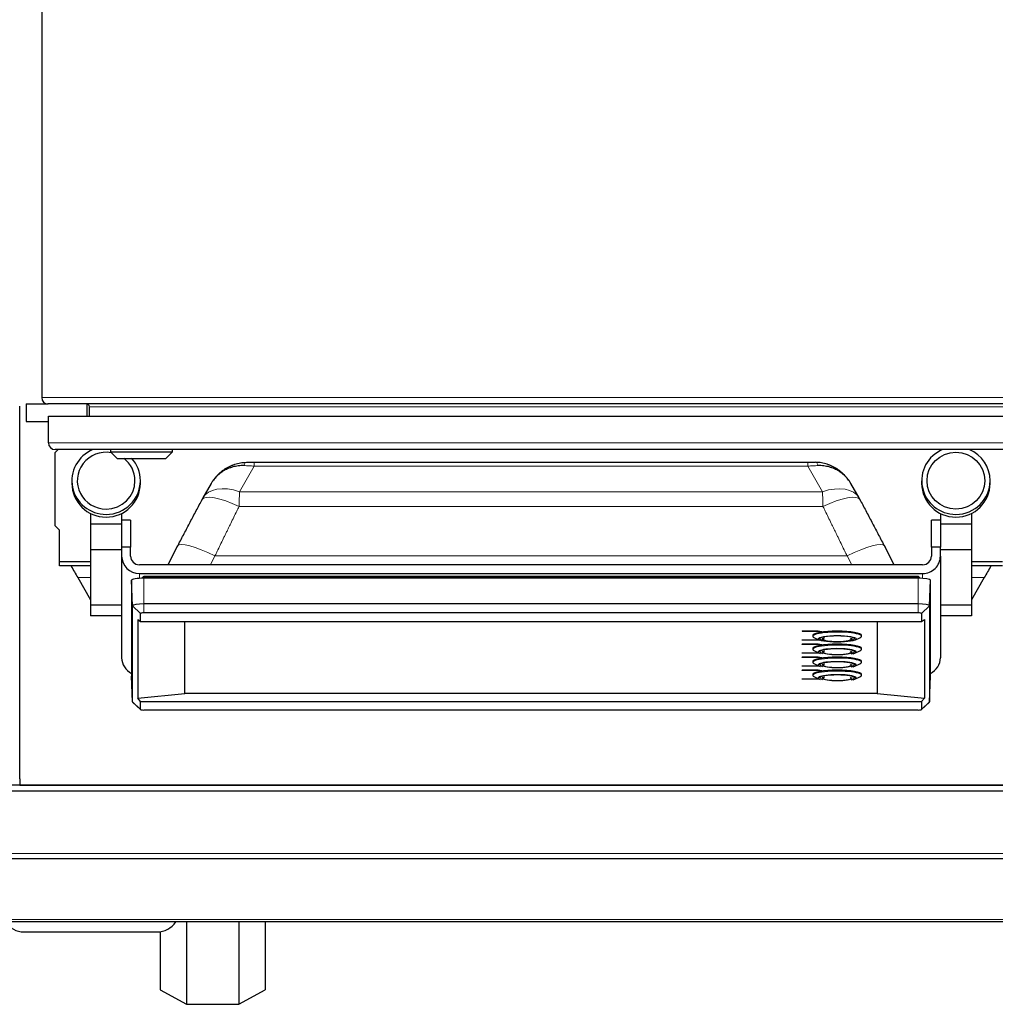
# Model space of a CAD drawing. Header units: inches. Extents: x 0 to 20790, y -12 to 14700.
# Tile 46 of 256: x 5536 to 5975, y 4333 to 4776. Entities that reach past the tile are written whole.
import ezdxf

# ---------------------------------------------------------------- set-up
doc = ezdxf.new("R2010")
doc.units = ezdxf.units.IN
doc.layers.add('1', color=7, linetype='Continuous', true_color=0xffffff)

msp = doc.modelspace()

# ---------------------------------------------------------------- linework, layer by layer
at = {"layer": '1', "color": 2, "linetype": 'Continuous', "lineweight": 25}
for p, q in [((5545.558, 4980.355), (5545.558, 4605.955)), ((5535.599, 4434.126), (5535.599, 4602.126)), ((5538.558, 4603.155), (5548.359, 4603.155)), ((5538.558, 4603.155), (5538.558, 4595.155)), ((6042.758, 4603.155), (5548.358, 4603.155)), ((5566.058, 4597.531), (5566.058, 4603.121)), ((5567.058, 4597.53), (5567.058, 4601.855)), ((5548.558, 4585.53), (5548.558, 4597.53)), ((5548.558, 4597.53), (6043.558, 4597.53)), ((5538.558, 4595.155), (5548.559, 4595.155)), ((6040.558, 4582.53), (5551.558, 4582.53)), ((5551.558, 4581.155), (5552.933, 4582.53)), ((5551.558, 4548.155), (5551.558, 4581.155)), ((5576.458, 4582.53), (5576.458, 4581.53)), ((5576.458, 4581.53), (5579.458, 4578.53)), ((5576.458, 4581.53), (5604.458, 4581.53)), ((5601.458, 4578.53), (5604.458, 4581.53)), ((5604.458, 4581.53), (5604.458, 4582.53)), ((5579.458, 4578.53), (5601.458, 4578.53)), ((5641.309, 4576.844), (5890.808, 4576.844)), ((5559.132, 4568.52), (5559.132, 4567.294)), ((5589.985, 4567.294), (5589.985, 4568.52)), ((5621.898, 4567.234), (5618.203, 4560.82)), ((5913.913, 4560.82), (5910.219, 4567.234)), ((5942.132, 4568.52), (5942.132, 4567.294)), ((5972.985, 4567.294), (5972.985, 4568.52)), ((5634.667, 4563.55), (5634.667, 4563.55)), ((5567.558, 4553.755), (5567.558, 4548.884)), ((5581.558, 4553.755), (5581.558, 4548.884)), ((5950.558, 4553.755), (5950.558, 4548.884)), ((5964.558, 4553.755), (5964.558, 4548.884)), ((5567.558, 4548.884), (5567.558, 4537.3)), ((5581.558, 4548.884), (5567.558, 4548.884)), ((5585.558, 4550.759), (5581.558, 4550.759)), ((5581.558, 4548.884), (5581.558, 4547.664)), ((5585.558, 4550.759), (5585.558, 4538.511)), ((5946.558, 4538.511), (5946.558, 4550.759)), ((5950.558, 4550.759), (5946.558, 4550.759)), ((5950.558, 4548.884), (5950.558, 4547.664)), ((5964.558, 4548.884), (5950.558, 4548.884)), ((5964.558, 4548.884), (5964.558, 4537.3)), ((5553.558, 4546.155), (5551.558, 4548.155)), ((5553.558, 4532.155), (5553.558, 4546.155)), ((5581.558, 4547.664), (5581.558, 4538.511)), ((5950.558, 4547.664), (5950.558, 4538.511)), ((5567.558, 4537.3), (5567.558, 4512.468)), ((5581.558, 4537.3), (5567.558, 4537.3)), ((5585.558, 4538.511), (5581.558, 4538.511)), ((5581.558, 4538.511), (5581.558, 4534.571)), ((5585.558, 4534.571), (5585.558, 4538.511)), ((5606.747, 4539.1), (5602.324, 4530.632)), ((5929.792, 4530.632), (5925.37, 4539.1)), ((5950.558, 4538.511), (5946.558, 4538.511)), ((5946.558, 4538.511), (5946.558, 4534.571)), ((5950.558, 4534.571), (5950.558, 4538.511)), ((5964.558, 4537.3), (5950.558, 4537.3)), ((5964.558, 4537.3), (5964.558, 4512.468)), ((5553.558, 4530.155), (5553.558, 4532.155)), ((5553.558, 4532.155), (5567.558, 4532.155)), ((5581.558, 4534.571), (5581.558, 4488.728)), ((5950.558, 4534.571), (5950.558, 4488.728)), ((5964.558, 4532.155), (5978.558, 4532.155)), ((5567.558, 4530.155), (5553.558, 4530.155)), ((5942.558, 4530.632), (5589.558, 4530.632)), ((5589.558, 4526.693), (5942.558, 4526.693)), ((5978.558, 4530.155), (5964.558, 4530.155)), ((5561.796, 4524.85), (5567.558, 4514.869)), ((5586.016, 4523.618), (5586.016, 4480.38)), ((5586.425, 4512.094), (5586.016, 4523.618)), ((5940.558, 4524.58), (5591.558, 4524.58)), ((5591.908, 4525.356), (5591.908, 4525.349)), ((5591.908, 4525.356), (5766.06, 4525.356)), ((5591.909, 4525.191), (5591.91, 4524.58)), ((5766.06, 4525.349), (5766.06, 4525.356)), ((5940.206, 4525.356), (5940.206, 4525.349)), ((5940.206, 4525.356), (5940.36, 4525.356)), ((5945.692, 4512.094), (5946.1, 4523.618)), ((5946.1, 4480.38), (5946.1, 4523.618)), ((5970.321, 4524.85), (5964.558, 4514.869)), ((5567.558, 4512.468), (5567.558, 4507.579)), ((5581.558, 4512.468), (5567.558, 4512.468)), ((5586.425, 4468.855), (5586.425, 4512.094)), ((5590.047, 4505.015), (5590.047, 4508.649)), ((5940.558, 4512.985), (5591.558, 4512.985)), ((5940.558, 4508.911), (5591.558, 4508.911)), ((5942.069, 4508.649), (5942.069, 4505.015)), ((5945.692, 4512.094), (5945.692, 4468.855)), ((5964.558, 4512.468), (5950.558, 4512.468)), ((5964.558, 4512.468), (5964.558, 4507.579)), ((5581.558, 4507.579), (5567.558, 4507.579)), ((5588.777, 4505.969), (5588.777, 4470.506)), ((5588.777, 4505.969), (5590.047, 4505.015)), ((5590.047, 4505.015), (5942.069, 4505.015)), ((5610.058, 4472.619), (5610.058, 4505.015)), ((5922.058, 4505.015), (5922.058, 4472.619)), ((5942.069, 4505.015), (5943.34, 4505.969)), ((5943.34, 4505.969), (5943.34, 4470.506)), ((5964.558, 4507.579), (5950.558, 4507.579)), ((5888.22, 4500.845), (5888.22, 4500.746)), ((5888.22, 4500.845), (5895.558, 4500.845)), ((5888.22, 4500.625), (5888.22, 4500.746)), ((5888.22, 4500.746), (5895.558, 4500.746)), ((5895.268, 4500.625), (5888.22, 4500.625)), ((5896.626, 4500.389), (5895.268, 4500.625)), ((5895.558, 4500.845), (5895.558, 4500.746)), ((5895.558, 4500.845), (5897.206, 4500.559)), ((5895.558, 4500.746), (5897.206, 4500.46)), ((5897.206, 4500.46), (5896.626, 4500.389)), ((5897.206, 4500.559), (5897.206, 4500.46)), ((5888.22, 4496.846), (5888.22, 4496.748)), ((5888.22, 4496.846), (5895.268, 4496.846)), ((5888.22, 4496.748), (5895.268, 4496.748)), ((5888.22, 4496.626), (5888.22, 4496.748)), ((5895.558, 4496.626), (5888.22, 4496.626)), ((5893.058, 4498.785), (5893.058, 4498.391)), ((5893.827, 4497.689), (5896.153, 4496.667)), ((5895.268, 4496.846), (5895.61, 4496.905)), ((5895.268, 4496.846), (5895.268, 4496.748)), ((5895.268, 4496.748), (5895.77, 4496.835)), ((5896.051, 4496.712), (5895.558, 4496.626)), ((5896.258, 4497.362), (5896.258, 4497.258)), ((5897.308, 4497.258), (5897.399, 4497.067)), ((5897.458, 4497.493), (5897.458, 4497.455)), ((5910.658, 4497.455), (5910.658, 4497.493)), ((5910.777, 4497.146), (5910.808, 4497.258)), ((5911.858, 4497.258), (5911.858, 4497.362)), ((5911.964, 4496.667), (5914.289, 4497.689)), ((5915.058, 4498.391), (5915.058, 4498.785)), ((5888.22, 4494.977), (5888.22, 4494.879)), ((5888.22, 4494.977), (5895.558, 4494.977)), ((5888.22, 4494.757), (5888.22, 4494.879)), ((5888.22, 4494.879), (5895.558, 4494.879)), ((5895.268, 4494.757), (5888.22, 4494.757)), ((5888.22, 4490.978), (5888.22, 4490.88)), ((5888.22, 4490.978), (5895.268, 4490.978)), ((5893.058, 4492.917), (5893.058, 4492.523)), ((5893.827, 4491.821), (5896.153, 4490.799)), ((5896.626, 4494.521), (5895.268, 4494.757)), ((5895.268, 4490.978), (5895.61, 4491.038)), ((5895.268, 4490.978), (5895.268, 4490.88)), ((5895.268, 4490.88), (5895.77, 4490.967)), ((5895.558, 4494.977), (5895.558, 4494.879)), ((5895.558, 4494.977), (5897.206, 4494.691)), ((5895.558, 4494.879), (5897.206, 4494.592)), ((5896.258, 4491.495), (5896.258, 4491.391)), ((5897.206, 4494.592), (5896.626, 4494.521)), ((5897.206, 4494.691), (5897.206, 4494.592)), ((5897.308, 4491.391), (5897.399, 4491.199)), ((5897.458, 4491.626), (5897.458, 4491.588)), ((5910.658, 4491.588), (5910.658, 4491.626)), ((5911.858, 4491.391), (5911.858, 4491.495)), ((5911.964, 4490.799), (5914.289, 4491.821)), ((5915.058, 4492.523), (5915.058, 4492.917)), ((5888.22, 4490.88), (5895.268, 4490.88)), ((5888.22, 4490.758), (5888.22, 4490.88)), ((5895.558, 4490.758), (5888.22, 4490.758)), ((5888.22, 4489.11), (5888.22, 4489.011)), ((5888.22, 4489.11), (5895.558, 4489.11)), ((5888.22, 4488.889), (5888.22, 4489.011)), ((5888.22, 4489.011), (5895.558, 4489.011)), ((5895.268, 4488.889), (5888.22, 4488.889)), ((5893.058, 4487.049), (5893.058, 4486.655)), ((5896.626, 4488.654), (5895.268, 4488.889)), ((5896.051, 4490.844), (5895.558, 4490.758)), ((5895.558, 4489.11), (5895.558, 4489.011)), ((5895.558, 4489.11), (5897.206, 4488.823)), ((5895.558, 4489.011), (5897.206, 4488.725)), ((5897.206, 4488.725), (5896.626, 4488.654)), ((5897.206, 4488.823), (5897.206, 4488.725)), ((5915.058, 4486.655), (5915.058, 4487.049)), ((5888.22, 4485.111), (5888.22, 4485.012)), ((5888.22, 4485.111), (5895.268, 4485.111)), ((5888.22, 4485.012), (5895.268, 4485.012)), ((5888.22, 4484.891), (5888.22, 4485.012)), ((5895.558, 4484.891), (5888.22, 4484.891)), ((5888.22, 4483.242), (5888.22, 4483.143)), ((5888.22, 4483.242), (5895.558, 4483.242)), ((5888.22, 4483.022), (5888.22, 4483.143)), ((5888.22, 4483.143), (5895.558, 4483.143)), ((5895.268, 4483.022), (5888.22, 4483.022)), ((5893.827, 4485.954), (5896.153, 4484.932)), ((5895.268, 4485.111), (5895.61, 4485.17)), ((5895.268, 4485.111), (5895.268, 4485.012)), ((5895.268, 4485.012), (5895.77, 4485.1)), ((5896.626, 4482.786), (5895.268, 4483.022)), ((5896.051, 4484.976), (5895.558, 4484.891)), ((5895.558, 4483.242), (5895.558, 4483.143)), ((5895.558, 4483.242), (5897.206, 4482.956)), ((5895.558, 4483.143), (5897.206, 4482.857)), ((5896.258, 4485.627), (5896.258, 4485.523)), ((5897.206, 4482.857), (5896.626, 4482.786)), ((5897.206, 4482.956), (5897.206, 4482.857)), ((5897.308, 4485.523), (5897.399, 4485.332)), ((5897.458, 4485.758), (5897.458, 4485.72)), ((5910.658, 4485.72), (5910.658, 4485.758)), ((5911.858, 4485.523), (5911.858, 4485.627)), ((5911.964, 4484.932), (5914.289, 4485.954)), ((5586.425, 4468.855), (5586.016, 4480.38)), ((5888.22, 4479.243), (5888.22, 4479.145)), ((5888.22, 4479.243), (5895.268, 4479.243)), ((5888.22, 4479.145), (5895.268, 4479.145)), ((5888.22, 4479.023), (5888.22, 4479.145)), ((5895.558, 4479.023), (5888.22, 4479.023)), ((5893.058, 4481.182), (5893.058, 4480.788)), ((5893.827, 4480.086), (5896.153, 4479.064)), ((5895.268, 4479.243), (5895.61, 4479.303)), ((5895.268, 4479.243), (5895.268, 4479.145)), ((5895.268, 4479.145), (5895.77, 4479.232)), ((5896.051, 4479.109), (5895.558, 4479.023)), ((5896.258, 4479.76), (5896.258, 4479.655)), ((5897.308, 4479.655), (5897.399, 4479.464)), ((5897.458, 4479.89), (5897.458, 4479.852)), ((5910.658, 4479.852), (5910.658, 4479.89)), ((5911.858, 4479.655), (5911.858, 4479.76)), ((5911.964, 4479.064), (5914.289, 4480.086)), ((5915.058, 4480.788), (5915.058, 4481.182)), ((5945.692, 4468.855), (5946.1, 4480.38)), ((5586.425, 4468.855), (5586.511, 4468.692)), ((5588.777, 4470.506), (5610.058, 4472.619)), ((5590.047, 4469.044), (5588.777, 4470.506)), ((5590.047, 4469.044), (5942.069, 4469.044)), ((5590.047, 4465.41), (5590.047, 4469.044)), ((5922.058, 4472.619), (5610.058, 4472.619)), ((5922.058, 4472.619), (5943.34, 4470.506)), ((5943.34, 4470.506), (5942.069, 4469.044)), ((5942.069, 4469.044), (5942.069, 4465.41)), ((5945.605, 4468.692), (5945.692, 4468.855)), ((5586.511, 4468.692), (5590.073, 4465.363)), ((5940.558, 4465.148), (5591.558, 4465.148)), ((5942.044, 4465.363), (5945.605, 4468.692)), ((5535.599, 4434.126), (5535.599, 4431.355)), ((5535.599, 4431.34), (5523.599, 4431.34)), ((5535.599, 4431.355), (6012.599, 4431.355)), ((5535.599, 4431.34), (5535.599, 4431.355)), ((6012.558, 4431.34), (5535.599, 4431.34)), ((6012.558, 4428.512), (5522.558, 4428.512)), ((6012.558, 4398.155), (5522.558, 4398.155)), ((6013.558, 4369.655), (5518.063, 4369.655)), ((5610.723, 4369.655), (5610.723, 4332.523)), ((5634.394, 4369.655), (5634.394, 4332.523)), ((5646.23, 4369.655), (5646.23, 4339.116)), ((5537.558, 4365.156), (5597.558, 4365.156)), ((5598.887, 4365.244), (5598.887, 4339.116)), ((5598.887, 4339.116), (5610.723, 4332.523)), ((5634.394, 4332.523), (5646.23, 4339.116)), ((5610.723, 4332.523), (5634.394, 4332.523))]:
    msp.add_line(p, q, dxfattribs=at)
at = {"layer": '1', "color": 110, "linetype": 'Continuous', "lineweight": 13}
for p, q in [((5545.558, 4605.955), (6045.558, 4605.955)), ((6024.058, 4601.855), (5567.058, 4601.855)), ((5548.558, 4585.53), (6043.558, 4585.53)), ((5641.309, 4575.08), (5634.667, 4563.55)), ((5641.309, 4575.08), (5890.808, 4575.08)), ((5897.45, 4563.55), (5890.808, 4575.08)), ((5634.667, 4563.55), (5897.45, 4563.55)), ((5634.484, 4556.898), (5897.633, 4556.898)), ((5623.588, 4534.579), (5621.527, 4530.632)), ((5623.588, 4534.579), (5908.528, 4534.579)), ((5910.589, 4530.632), (5908.528, 4534.579)), ((5589.558, 4526.693), (5589.558, 4524.515)), ((5942.558, 4526.693), (5942.558, 4524.515)), ((5561.796, 4524.85), (5567.558, 4524.85)), ((5591.558, 4512.985), (5591.558, 4524.58)), ((5591.909, 4525.191), (5766.06, 4525.191)), ((5766.06, 4525.191), (5766.06, 4525.342)), ((5766.06, 4524.58), (5766.06, 4525.191)), ((5940.206, 4525.191), (5940.204, 4524.58)), ((5940.558, 4512.985), (5940.558, 4524.58)), ((5970.321, 4524.85), (5964.558, 4524.85)), ((5590.047, 4508.649), (5586.425, 4512.094)), ((5591.558, 4508.911), (5591.558, 4512.985)), ((5940.558, 4508.911), (5940.558, 4512.985)), ((5942.069, 4508.649), (5945.692, 4512.094)), ((5590.047, 4465.41), (5586.425, 4468.855)), ((5942.069, 4465.41), (5945.692, 4468.855)), ((6012.558, 4400.498), (5522.558, 4400.498)), ((6013.558, 4370.74), (5518.063, 4370.74))]:
    msp.add_line(p, q, dxfattribs=at)
at = {"layer": '1', "color": 2, "linetype": 'Continuous', "lineweight": 25}
for centre, radius, start, end in [((5548.358, 4605.955), 2.8, 180, 270), ((5565.758, 4601.855), 1.3, 0, 90), ((5551.558, 4585.53), 3, 180, 270), ((5537.558, 4375.156), 10, 213.37453, 270), ((5597.558, 4375.156), 10, 270, 326.62547)]:
    msp.add_arc(centre, radius, start, end, dxfattribs=at)
for centre, major_axis, ratio, start_param, end_param in [((5574.558, 4568.52), (15.427, 0), 0.9848078, 1.9678151, 4.712389), ((5574.558, 4568.52), (13, 0), 0.9848078, 1.3921182, 4.712389), ((5957.558, 4568.52), (15.427, 0), 0.9848078, 1.9678151, 4.712389), ((5957.558, 4568.52), (15.427, 0), 0.9848078, 0, 1.1737776), ((5574.558, 4568.52), (13, 0), 0.9848078, 0, 0.912829), ((5574.558, 4568.52), (15.427, 0), 0.9848078, 0, 0.7296349), ((5574.558, 4567.294), (15.427, 0), 0.9848078, 3.1415927, 4.712389), ((5574.558, 4568.52), (13, 0), 0.9848078, 4.712389, 6.2831853), ((5574.558, 4568.52), (15.427, 0), 0.9848078, 4.712389, 6.2831853), ((5574.558, 4567.294), (15.427, 0), 0.9848078, 4.712389, 6.2831853), ((5957.558, 4567.294), (15.427, 0), 0.9848078, 3.1415927, 4.712389), ((5957.558, 4568.52), (15.427, 0), 0.9848078, 4.712389, 6.2831853), ((5957.558, 4567.294), (15.427, 0), 0.9848078, 4.712389, 6.2831853), ((5634.484, 4551.004), (-16.783, 8.906), 0.2769868, 6.2831677, 6.3653224), ((5897.633, 4551.004), (16.783, 8.906), 0.2769857, 6.2010483, 6.2833442), ((5589.558, 4534.571), (-8, 0), 0.9848078, 0, 1.5707963), ((5589.558, 4534.571), (4, 0), 0.9848078, 3.1415927, 4.712389), ((5942.558, 4534.571), (4, 0), 0.9848078, 4.712389, 6.2831853), ((5942.558, 4534.571), (-8, 0), 0.9848078, 1.5707963, 3.1415927), ((5591.558, 4523.618), (5.542, 0), 0.1736482, 1.5707963, 3.1415927), ((5591.908, 4524.402), (0, 0.95), 0.0015867, 5.6941774, 6.3371701), ((5940.207, 4524.401), (0, 0.95), 0.0014385, 6.2292006, 6.8721934), ((5940.558, 4523.618), (5.542, 0), 0.1736482, 0, 1.5707963), ((5591.558, 4512.094), (-5.133, 0), 0.1736482, 4.712389, 6.2831853), ((5591.558, 4508.649), (-1.511, 0), 0.1736482, 4.712389, 6.2831853), ((5940.558, 4512.094), (-5.133, 0), 0.1736482, 3.1415927, 4.712389), ((5940.558, 4508.649), (-1.511, 0), 0.1736482, 3.1415927, 4.712389), ((5904.058, 4498.785), (-11, 0), 0.1736482, 4.712389, 6.2831853), ((5904.058, 4498.391), (-11, 0), 0.1736482, 2.7654851, 6.2831853), ((5904.058, 4498.785), (-11, 0), 0.1736482, 3.1415927, 4.712389), ((5904.058, 4498.391), (-11, 0), 0.1736482, 0, 0.3761075), ((5904.058, 4497.209), (-7.85, 0), 0.1736482, 3.1415927, 6.2831853), ((5904.058, 4497.209), (-7.75, 0), 0.1736482, 0.1302779, 0.55724), ((5904.058, 4497.209), (-6.8, 0), 0.1736482, 0.1611048, 1.5707963), ((5904.058, 4497.16), (-6.3, 0), 0.1736482, 5.8506273, 6.2831853), ((5904.058, 4497.16), (-6.3, 0), 0.1736482, 0, 1.5707963), ((5904.058, 4497.16), (-6.3, 0), 0.1736482, 1.5707963, 3.4466217), ((5904.058, 4497.209), (-6.8, 0), 0.1736482, 1.5707963, 3.0459704), ((5904.058, 4497.209), (-7.75, 0), 0.1736482, 2.5169066, 3.0459704), ((5904.058, 4492.917), (-11, 0), 0.1736482, 4.712389, 6.2831853), ((5904.058, 4492.523), (-11, 0), 0.1736482, 2.7654851, 6.2831853), ((5904.058, 4492.523), (-11, 0), 0.1736482, 0, 0.3761075), ((5904.058, 4491.341), (-8.5, 0), 0.1736482, 2.5779713, 6.2831853), ((5904.058, 4491.341), (-8.5, 0), 0.1736482, 0, 0.4604397), ((5904.058, 4491.341), (-7.85, 0), 0.1736482, 3.1415927, 6.2831853), ((5904.058, 4491.341), (-7.75, 0), 0.1736482, 0.1302779, 0.55724), ((5904.058, 4491.341), (-6.8, 0), 0.1736482, 0.1611048, 1.5707963), ((5904.058, 4491.292), (-6.3, 0), 0.1736482, 5.8506273, 6.2831853), ((5904.058, 4491.292), (-6.3, 0), 0.1736482, 0, 1.5707963), ((5904.058, 4492.917), (-11, 0), 0.1736482, 3.1415927, 4.712389), ((5904.058, 4491.292), (-6.3, 0), 0.1736482, 1.5707963, 3.4466217), ((5904.058, 4491.341), (-6.8, 0), 0.1736482, 1.5707963, 3.0459704), ((5904.058, 4491.341), (-7.75, 0), 0.1736482, 2.5169066, 3.0459704), ((5589.558, 4488.728), (-8, 0), 0.9848078, 0, 1.1121238), ((5904.058, 4487.049), (-11, 0), 0.1736482, 4.712389, 6.2831853), ((5904.058, 4486.655), (-11, 0), 0.1736482, 2.7654851, 6.2831853), ((5904.058, 4486.655), (-11, 0), 0.1736482, 0, 0.3761075), ((5904.058, 4485.474), (-8.5, 0), 0.1736482, 2.5779713, 6.2831853), ((5904.058, 4485.474), (-7.85, 0), 0.1736482, 3.1415927, 6.2831853), ((5904.058, 4487.049), (-11, 0), 0.1736482, 3.1415927, 4.712389), ((5942.558, 4488.728), (-8, 0), 0.9848078, 2.0294689, 3.1415927), ((5904.058, 4481.182), (-11, 0), 0.1736482, 4.712389, 6.2831853), ((5904.058, 4480.788), (-11, 0), 0.1736482, 2.7654851, 6.2831853), ((5904.058, 4485.474), (-8.5, 0), 0.1736482, 0, 0.4604397), ((5904.058, 4485.474), (-7.75, 0), 0.1736482, 0.1302779, 0.55724), ((5904.058, 4485.474), (-6.8, 0), 0.1736482, 0.1611048, 1.5707963), ((5904.058, 4485.424), (-6.3, 0), 0.1736482, 5.8506273, 6.2831853), ((5904.058, 4485.424), (-6.3, 0), 0.1736482, 0, 1.5707963), ((5904.058, 4485.424), (-6.3, 0), 0.1736482, 1.5707963, 3.4466217), ((5904.058, 4485.474), (-6.8, 0), 0.1736482, 1.5707963, 3.0459704), ((5904.058, 4481.182), (-11, 0), 0.1736482, 3.1415927, 4.712389), ((5904.058, 4485.474), (-7.75, 0), 0.1736482, 2.5169066, 3.0459704), ((5904.058, 4480.788), (-11, 0), 0.1736482, 0, 0.3761075), ((5904.058, 4479.606), (-8.5, 0), 0.1736482, 2.5779713, 6.2831853), ((5904.058, 4479.606), (-8.5, 0), 0.1736482, 0, 0.4604397), ((5904.058, 4479.606), (-7.85, 0), 0.1736482, 3.1415927, 6.2831853), ((5904.058, 4479.606), (-7.75, 0), 0.1736482, 0.1302779, 0.55724), ((5904.058, 4479.606), (-6.8, 0), 0.1736482, 0.1611048, 1.5707963), ((5904.058, 4479.557), (-6.3, 0), 0.1736482, 5.8506273, 6.2831853), ((5904.058, 4479.557), (-6.3, 0), 0.1736482, 0, 1.5707963), ((5904.058, 4479.557), (-6.3, 0), 0.1736482, 1.5707963, 3.4466217), ((5904.058, 4479.606), (-6.8, 0), 0.1736482, 1.5707963, 3.0459704), ((5904.058, 4479.606), (-7.75, 0), 0.1736482, 2.5169066, 3.0459704), ((5591.558, 4465.41), (-1.511, 0), 0.1736482, 0, 1.5707963), ((5940.558, 4465.41), (-1.511, 0), 0.1736482, 1.5707963, 3.1415927)]:
    msp.add_ellipse(centre, major_axis=major_axis, ratio=ratio, start_param=start_param, end_param=end_param, dxfattribs=at)
for centre, major_axis, ratio in [((5957.558, 4568.52), (13, 0), 0.9848078), ((5904.058, 4497.209), (-8.5, 0), 0.1736482)]:
    msp.add_ellipse(centre, major_axis=major_axis, ratio=ratio, dxfattribs=at)
at = {"layer": '1', "color": 110, "linetype": 'Continuous', "lineweight": 13}
for centre, major_axis, ratio, start_param, end_param in [((5637.785, 4571.82), (0.137, -4.998), 0.2797608, 3.0438576, 3.9318297), ((5894.331, 4571.82), (0.137, 4.998), 0.2797608, 5.4929483, 6.3809204), ((5634.484, 4551.004), (-16.783, 8.906), 0.2769868, 4.858329, 6.2831677), ((5634.667, 4551.337), (-16.464, 9.484), 0.5880793, 5.039006, 6.2865492), ((5897.45, 4551.337), (16.464, 9.484), 0.5880768, 6.2807232, 7.5273654), ((5897.633, 4551.004), (16.783, 8.906), 0.2769857, 0.0001589, 1.424856), ((5623.588, 4530.305), (-16.842, 8.795), 0.2004895, 4.8167068, 6.2831742), ((5908.528, 4530.305), (16.842, 8.795), 0.2004895, 0.0000111, 1.4664785)]:
    msp.add_ellipse(centre, major_axis=major_axis, ratio=ratio, start_param=start_param, end_param=end_param, dxfattribs=at)
at = {"layer": '1', "color": 2, "linetype": 'Continuous', "lineweight": 25}
for points, knots in [([(5621.127, 4565.716), (5621.13, 4565.722), (5621.133, 4565.728), (5621.137, 4565.737), (5621.139, 4565.74), (5621.142, 4565.746), (5621.149, 4565.762), (5621.168, 4565.802), (5621.21, 4565.889), (5621.246, 4565.963), (5621.318, 4566.111), (5621.368, 4566.21), (5621.518, 4566.503), (5621.621, 4566.697), (5621.833, 4567.082), (5621.943, 4567.272), (5622.168, 4567.649), (5622.283, 4567.836), (5622.52, 4568.205), (5622.642, 4568.387), (5622.891, 4568.748), (5623.018, 4568.926), (5623.408, 4569.453), (5623.95, 4570.135), (5624.827, 4571.101), (5625.455, 4571.705), (5625.942, 4572.143), (5626.107, 4572.287), (5626.36, 4572.498), (5626.444, 4572.568), (5626.614, 4572.706), (5626.7, 4572.774), (5627.131, 4573.111), (5627.836, 4573.624), (5628.573, 4574.087), (5629.327, 4574.524), (5629.712, 4574.73), (5630.498, 4575.115), (5630.949, 4575.317), (5631.412, 4575.502), (5631.515, 4575.543), (5631.567, 4575.563), (5631.722, 4575.623), (5631.826, 4575.661), (5632.138, 4575.775), (5632.347, 4575.847), (5632.977, 4576.05), (5633.824, 4576.291), (5634.688, 4576.47), (5635.559, 4576.619), (5635.998, 4576.677), (5636.886, 4576.762), (5637.333, 4576.788), (5637.785, 4576.798)], [0, 0, 0, 0, 0.0009766, 0.0009766, 0.0014648, 0.0014648, 0.0019531, 0.0039062, 0.0078125, 0.015625, 0.015625, 0.03125, 0.03125, 0.0625, 0.0625, 0.09375, 0.09375, 0.125, 0.125, 0.15625, 0.15625, 0.1875, 0.1875, 0.25, 0.3125, 0.375, 0.375, 0.40625, 0.40625, 0.421875, 0.421875, 0.4375, 0.4375, 0.5, 0.5625, 0.5625, 0.625, 0.625, 0.6875, 0.6953125, 0.6953125, 0.703125, 0.703125, 0.71875, 0.71875, 0.75, 0.75, 0.8125, 0.875, 0.875, 0.9375, 0.9375, 1, 1, 1, 1]), ([(5636.695, 4575.31), (5636.257, 4575.318), (5635.823, 4575.311), (5634.966, 4575.267), (5634.542, 4575.23), (5633.703, 4575.127), (5632.874, 4574.994), (5632.064, 4574.805), (5631.463, 4574.641), (5631.264, 4574.583), (5630.967, 4574.49), (5630.868, 4574.458), (5630.721, 4574.409), (5630.672, 4574.392), (5630.574, 4574.359), (5630.135, 4574.206), (5629.707, 4574.037), (5628.964, 4573.711), (5628.602, 4573.536), (5627.894, 4573.161), (5627.203, 4572.762), (5626.547, 4572.315), (5626.147, 4572.021), (5626.068, 4571.961), (5625.91, 4571.84), (5625.832, 4571.779), (5625.598, 4571.593), (5625.446, 4571.467), (5624.997, 4571.081), (5624.42, 4570.547), (5623.622, 4569.689), (5623.134, 4569.079), (5622.785, 4568.608), (5622.671, 4568.449), (5622.449, 4568.125), (5622.341, 4567.961), (5622.132, 4567.629), (5622.03, 4567.461), (5621.92, 4567.272), (5621.909, 4567.253), (5621.898, 4567.234)], [0, 0, 0, 0, 0.0686978, 0.0686978, 0.1373957, 0.1373957, 0.2060935, 0.2747913, 0.2747913, 0.3091402, 0.3091402, 0.3263147, 0.3263147, 0.3349019, 0.3349019, 0.3434892, 0.412187, 0.412187, 0.4808848, 0.4808848, 0.5495827, 0.6182805, 0.6182805, 0.635455, 0.635455, 0.6526294, 0.6526294, 0.6869783, 0.6869783, 0.7556762, 0.824374, 0.8930718, 0.8930718, 0.9274207, 0.9274207, 0.9617697, 0.9617697, 0.9961186, 0.9961186, 1, 1, 1, 1]), ([(5637.785, 4576.798), (5638.073, 4576.806), (5638.362, 4576.813), (5638.944, 4576.824), (5639.236, 4576.829), (5639.823, 4576.837), (5640.118, 4576.839), (5640.563, 4576.842), (5640.786, 4576.843), (5641.047, 4576.844), (5641.178, 4576.844), (5641.243, 4576.844), (5641.276, 4576.844), (5641.292, 4576.844), (5641.301, 4576.844), (5641.304, 4576.844), (5641.306, 4576.844), (5641.308, 4576.844), (5641.309, 4576.844)], [0, 0, 0, 0, 0.25, 0.25, 0.5, 0.5, 0.75, 0.75, 0.875, 0.9375, 0.96875, 0.984375, 0.9921875, 0.9960938, 0.9980469, 0.9990234, 0.9990234, 1, 1, 1, 1]), ([(5890.808, 4576.844), (5890.809, 4576.844), (5890.81, 4576.844), (5890.813, 4576.844), (5890.816, 4576.844), (5890.824, 4576.844), (5890.841, 4576.844), (5890.873, 4576.844), (5890.939, 4576.844), (5891.07, 4576.844), (5891.331, 4576.843), (5891.553, 4576.842), (5891.998, 4576.839), (5892.293, 4576.837), (5892.881, 4576.829), (5893.173, 4576.824), (5893.754, 4576.813), (5894.044, 4576.806), (5894.331, 4576.798)], [0, 0, 0, 0, 0.0009766, 0.0009766, 0.0019531, 0.0039062, 0.0078125, 0.015625, 0.03125, 0.0625, 0.125, 0.25, 0.25, 0.5, 0.5, 0.75, 0.75, 1, 1, 1, 1]), ([(5910.989, 4565.716), (5910.986, 4565.722), (5910.983, 4565.728), (5910.979, 4565.737), (5910.978, 4565.74), (5910.975, 4565.746), (5910.967, 4565.762), (5910.948, 4565.802), (5910.907, 4565.889), (5910.871, 4565.963), (5910.798, 4566.111), (5910.749, 4566.21), (5910.599, 4566.503), (5910.496, 4566.697), (5910.283, 4567.082), (5910.174, 4567.272), (5909.949, 4567.649), (5909.834, 4567.836), (5909.596, 4568.205), (5909.475, 4568.387), (5909.226, 4568.748), (5909.098, 4568.926), (5908.708, 4569.453), (5908.167, 4570.135), (5907.29, 4571.101), (5906.662, 4571.705), (5906.174, 4572.143), (5906.009, 4572.287), (5905.757, 4572.498), (5905.672, 4572.568), (5905.502, 4572.706), (5905.416, 4572.774), (5904.986, 4573.111), (5904.281, 4573.624), (5903.543, 4574.087), (5902.79, 4574.524), (5902.405, 4574.73), (5901.619, 4575.115), (5901.167, 4575.317), (5900.705, 4575.502), (5900.602, 4575.543), (5900.55, 4575.563), (5900.395, 4575.623), (5900.291, 4575.661), (5899.979, 4575.775), (5899.77, 4575.847), (5899.14, 4576.05), (5898.292, 4576.291), (5897.429, 4576.47), (5896.558, 4576.619), (5896.118, 4576.677), (5895.231, 4576.762), (5894.783, 4576.788), (5894.331, 4576.798)], [0, 0, 0, 0, 0.0009766, 0.0009766, 0.0014648, 0.0014648, 0.0019531, 0.0039063, 0.0078125, 0.015625, 0.015625, 0.03125, 0.03125, 0.0625, 0.0625, 0.09375, 0.09375, 0.125, 0.125, 0.15625, 0.15625, 0.1875, 0.1875, 0.25, 0.3125, 0.375, 0.375, 0.40625, 0.40625, 0.421875, 0.421875, 0.4375, 0.4375, 0.5, 0.5625, 0.5625, 0.625, 0.625, 0.6875, 0.6953125, 0.6953125, 0.703125, 0.703125, 0.71875, 0.71875, 0.75, 0.75, 0.8125, 0.875, 0.875, 0.9375, 0.9375, 1, 1, 1, 1]), ([(5910.219, 4567.234), (5910.208, 4567.253), (5910.197, 4567.272), (5910.087, 4567.461), (5909.985, 4567.629), (5909.775, 4567.961), (5909.667, 4568.125), (5909.446, 4568.449), (5909.332, 4568.608), (5908.982, 4569.079), (5908.494, 4569.689), (5907.696, 4570.547), (5907.12, 4571.081), (5906.671, 4571.467), (5906.518, 4571.593), (5906.285, 4571.779), (5906.207, 4571.84), (5906.049, 4571.961), (5905.969, 4572.021), (5905.57, 4572.315), (5904.913, 4572.762), (5904.223, 4573.161), (5903.515, 4573.536), (5903.152, 4573.711), (5902.41, 4574.037), (5901.982, 4574.206), (5901.543, 4574.359), (5901.445, 4574.392), (5901.396, 4574.409), (5901.248, 4574.458), (5901.15, 4574.49), (5900.853, 4574.583), (5900.654, 4574.641), (5900.053, 4574.805), (5899.242, 4574.994), (5898.413, 4575.127), (5897.575, 4575.23), (5897.151, 4575.267), (5896.293, 4575.311), (5895.86, 4575.318), (5895.421, 4575.31)], [0, 0, 0, 0, 0.0038814, 0.0038814, 0.0382303, 0.0382303, 0.0725793, 0.0725793, 0.1069282, 0.1069282, 0.175626, 0.2443238, 0.3130217, 0.3130217, 0.3473706, 0.3473706, 0.364545, 0.364545, 0.3817195, 0.3817195, 0.4504173, 0.5191152, 0.5191152, 0.587813, 0.587813, 0.6565108, 0.6650981, 0.6650981, 0.6736853, 0.6736853, 0.6908598, 0.6908598, 0.7252087, 0.7252087, 0.7939065, 0.8626043, 0.8626043, 0.9313022, 0.9313022, 1, 1, 1, 1]), ([(5606.659, 4538.8), (5607.57, 4540.544), (5608.48, 4542.283), (5609.844, 4544.885), (5610.299, 4545.752), (5611.208, 4547.482), (5612.116, 4549.21), (5613.024, 4550.933), (5613.932, 4552.653), (5614.385, 4553.512), (5615.745, 4556.085), (5616.65, 4557.794), (5617.555, 4559.499)], [0, 0, 0, 0, 0.25, 0.25, 0.375, 0.375, 0.5, 0.625, 0.625, 0.75, 0.75, 1, 1, 1, 1]), ([(5914.562, 4559.499), (5915.466, 4557.794), (5916.372, 4556.085), (5917.731, 4553.512), (5918.185, 4552.653), (5919.092, 4550.933), (5920, 4549.21), (5920.909, 4547.482), (5921.818, 4545.752), (5922.272, 4544.886), (5923.637, 4542.283), (5924.547, 4540.544), (5925.457, 4538.8)], [0, 0, 0, 0, 0.25, 0.25, 0.375, 0.375, 0.5, 0.625, 0.625, 0.75, 0.75, 1, 1, 1, 1]), ([(5558.741, 4530.141), (5558.754, 4530.119), (5558.767, 4530.096), (5559.284, 4529.201), (5559.787, 4528.329), (5560.793, 4526.587), (5561.295, 4525.718), (5561.796, 4524.85)], [0, 0, 0, 0, 0.01262, 0.01262, 0.50631, 0.50631, 1, 1, 1, 1]), ([(5973.375, 4530.141), (5973.363, 4530.119), (5973.35, 4530.096), (5972.833, 4529.201), (5972.329, 4528.329), (5971.324, 4526.587), (5970.822, 4525.718), (5970.321, 4524.85)], [0, 0, 0, 0, 0.01262, 0.01262, 0.50631, 0.50631, 1, 1, 1, 1]), ([(5591.908, 4525.342), (5591.86, 4525.343), (5591.79, 4525.342), (5591.706, 4525.34), (5591.66, 4525.335), (5591.588, 4525.319), (5591.492, 4525.283), (5591.349, 4525.206), (5591.271, 4525.145), (5591.229, 4525.105)], [0, 0, 0, 0, 0.1872585, 0.2796705, 0.3314961, 0.3727472, 0.5700736, 0.7487182, 1, 1, 1, 1]), ([(5591.236, 4525.111), (5591.263, 4525.133), (5591.395, 4525.172), (5591.648, 4525.191), (5591.909, 4525.191)], [0, 0, 0, 0, 0.3943753, 1, 1, 1, 1]), ([(5766.06, 4525.342), (5761.466, 4525.342), (5753.416, 4525.342), (5741.908, 4525.342), (5731.536, 4525.342), (5721.162, 4525.342), (5710.787, 4525.342), (5700.413, 4525.342), (5690.039, 4525.342), (5667.63, 4525.342), (5646.651, 4525.342), (5627.101, 4525.342), (5621.015, 4525.342), (5614.932, 4525.342), (5608.988, 4525.342), (5601.315, 4525.342), (5595.667, 4525.342), (5591.908, 4525.342)], [0, 0, 0, 0, 0.0791451, 0.1386714, 0.1982416, 0.2578118, 0.3173821, 0.3769523, 0.4365226, 0.4960928, 0.7629677, 0.7979157, 0.8328636, 0.8678116, 0.9027123, 0.9352491, 1, 1, 1, 1]), ([(5940.206, 4525.342), (5935.612, 4525.342), (5927.562, 4525.342), (5916.054, 4525.342), (5905.683, 4525.342), (5895.309, 4525.342), (5884.935, 4525.342), (5874.561, 4525.342), (5864.187, 4525.342), (5841.78, 4525.342), (5820.801, 4525.342), (5801.252, 4525.342), (5795.166, 4525.342), (5789.083, 4525.342), (5783.14, 4525.342), (5775.466, 4525.342), (5769.819, 4525.342), (5766.06, 4525.342)], [0, 0, 0, 0, 0.0791462, 0.1386726, 0.198243, 0.2578133, 0.3173836, 0.376954, 0.4365243, 0.4960946, 0.7629694, 0.7979172, 0.8328651, 0.867813, 0.9027137, 0.9352503, 1, 1, 1, 1]), ([(5940.887, 4525.105), (5940.849, 4525.142), (5940.777, 4525.199), (5940.654, 4525.271), (5940.547, 4525.316), (5940.451, 4525.338), (5940.343, 4525.342), (5940.262, 4525.344), (5940.206, 4525.342)], [0, 0, 0, 0, 0.2176736, 0.3812505, 0.5658644, 0.6776692, 0.7781885, 1, 1, 1, 1]), ([(5940.206, 4525.191), (5940.467, 4525.191), (5940.718, 4525.173), (5940.85, 4525.134), (5940.878, 4525.113)], [0, 0, 0, 0, 0.6115391, 1, 1, 1, 1])]:
    msp.add_open_spline(points, degree=3, knots=knots, dxfattribs=at)
at = {"layer": '1', "color": 110, "linetype": 'Continuous', "lineweight": 13}
for points, knots in [([(5641.309, 4575.08), (5640.915, 4575.11), (5640.132, 4575.166), (5639.358, 4575.21), (5638.589, 4575.249), (5638.207, 4575.265), (5637.448, 4575.292), (5637.07, 4575.302), (5636.695, 4575.31)], [0, 0, 0, 0, 0.25, 0.5, 0.5, 0.75, 0.75, 1, 1, 1, 1]), ([(5895.421, 4575.31), (5895.046, 4575.302), (5894.669, 4575.292), (5893.909, 4575.265), (5893.527, 4575.249), (5892.758, 4575.21), (5891.984, 4575.166), (5891.202, 4575.11), (5890.808, 4575.08)], [0, 0, 0, 0, 0.25, 0.25, 0.5, 0.5, 0.75, 1, 1, 1, 1]), ([(5634.667, 4563.55), (5634.666, 4563.519), (5634.666, 4563.488), (5634.664, 4563.427), (5634.662, 4563.334), (5634.657, 4563.117), (5634.649, 4562.802), (5634.642, 4562.546), (5634.635, 4562.287), (5634.632, 4562.157), (5634.613, 4561.499), (5634.596, 4560.957), (5634.574, 4560.26), (5634.57, 4560.12), (5634.561, 4559.837), (5634.557, 4559.695), (5634.544, 4559.266), (5634.526, 4558.688), (5634.511, 4558.098), (5634.5, 4557.652), (5634.494, 4557.427), (5634.489, 4557.164), (5634.487, 4557.05), (5634.485, 4556.974), (5634.485, 4556.936), (5634.484, 4556.898)], [0, 0, 0, 0, 0.015625, 0.015625, 0.03125, 0.0625, 0.125, 0.1875, 0.1875, 0.25, 0.25, 0.5, 0.5, 0.5625, 0.5625, 0.625, 0.625, 0.75, 0.875, 0.875, 0.9375, 0.96875, 0.984375, 0.984375, 1, 1, 1, 1]), ([(5897.633, 4556.898), (5897.633, 4556.908), (5897.632, 4556.917), (5897.632, 4556.936), (5897.632, 4556.965), (5897.63, 4557.031), (5897.628, 4557.164), (5897.622, 4557.427), (5897.617, 4557.652), (5897.606, 4558.098), (5897.59, 4558.688), (5897.573, 4559.266), (5897.56, 4559.695), (5897.556, 4559.837), (5897.547, 4560.12), (5897.542, 4560.26), (5897.521, 4560.957), (5897.504, 4561.499), (5897.485, 4562.157), (5897.481, 4562.287), (5897.474, 4562.546), (5897.467, 4562.802), (5897.46, 4563.117), (5897.454, 4563.334), (5897.452, 4563.442), (5897.451, 4563.496), (5897.45, 4563.519), (5897.45, 4563.534), (5897.45, 4563.542), (5897.45, 4563.55)], [0, 0, 0, 0, 0.0039062, 0.0039062, 0.0078125, 0.015625, 0.03125, 0.0625, 0.125, 0.125, 0.25, 0.375, 0.375, 0.4375, 0.4375, 0.5, 0.5, 0.75, 0.75, 0.8125, 0.8125, 0.875, 0.9375, 0.96875, 0.984375, 0.9921875, 0.9960937, 0.9960937, 1, 1, 1, 1]), ([(5634.484, 4556.898), (5634.258, 4556.439), (5634.032, 4555.979), (5633.579, 4555.059), (5633.353, 4554.599), (5632.674, 4553.216), (5632.221, 4552.293), (5631.314, 4550.444), (5630.861, 4549.517), (5630.181, 4548.126), (5629.954, 4547.662), (5629.5, 4546.733), (5629.046, 4545.804), (5628.592, 4544.873), (5628.137, 4543.941), (5627.91, 4543.475), (5627.228, 4542.076), (5626.774, 4541.142), (5625.864, 4539.271), (5625.409, 4538.334), (5624.727, 4536.928), (5624.499, 4536.458), (5624.044, 4535.519), (5623.816, 4535.049), (5623.588, 4534.579)], [0, 0, 0, 0, 0.0625, 0.0625, 0.125, 0.125, 0.25, 0.25, 0.375, 0.375, 0.4375, 0.4375, 0.5, 0.5625, 0.5625, 0.625, 0.625, 0.75, 0.75, 0.875, 0.875, 0.9375, 0.9375, 1, 1, 1, 1]), ([(5908.528, 4534.579), (5908.301, 4535.049), (5908.073, 4535.519), (5907.618, 4536.458), (5907.39, 4536.928), (5906.708, 4538.334), (5906.253, 4539.271), (5905.343, 4541.142), (5904.888, 4542.076), (5904.207, 4543.475), (5903.979, 4543.941), (5903.525, 4544.873), (5903.071, 4545.804), (5902.617, 4546.733), (5902.163, 4547.662), (5901.936, 4548.126), (5901.256, 4549.517), (5900.802, 4550.444), (5899.896, 4552.293), (5899.443, 4553.216), (5898.764, 4554.599), (5898.537, 4555.059), (5898.085, 4555.979), (5897.859, 4556.439), (5897.633, 4556.898)], [0, 0, 0, 0, 0.0625, 0.0625, 0.125, 0.125, 0.25, 0.25, 0.375, 0.375, 0.4375, 0.4375, 0.5, 0.5625, 0.5625, 0.625, 0.625, 0.75, 0.75, 0.875, 0.875, 0.9375, 0.9375, 1, 1, 1, 1])]:
    msp.add_open_spline(points, degree=3, knots=knots, dxfattribs=at)
for points in [[(5641.309, 4576.844), (5641.309, 4576.887), (5641.309, 4576.841), (5641.309, 4576.453), (5641.309, 4575.84), (5641.309, 4575.339), (5641.309, 4575.08)], [(5890.808, 4575.08), (5890.808, 4575.339), (5890.808, 4575.84), (5890.808, 4576.453), (5890.808, 4576.841), (5890.808, 4576.887), (5890.808, 4576.844)], [(5766.06, 4525.191), (5824.108, 4525.191), (5882.156, 4525.191), (5940.206, 4525.191)]]:
    msp.add_open_spline(points, degree=3, dxfattribs=at)
at = {"layer": '1', "color": 2, "linetype": 'Continuous', "lineweight": 25}
for points, degree in [([(5618.182, 4560.781), (5617.912, 4560.312), (5617.654, 4559.822)], 2), ([(5914.412, 4559.913), (5914.156, 4560.4), (5913.926, 4560.798)], 2), ([(5591.239, 4525.114), (5590.638, 4524.548)], 1), ([(5591.756, 4525.356), (5591.757, 4525.356), (5591.764, 4525.356), (5591.908, 4525.356)], 3), ([(5766.06, 4525.356), (5824.108, 4525.356), (5882.156, 4525.356), (5940.206, 4525.356)], 3), ([(5940.36, 4525.356), (5940.36, 4525.356), (5940.36, 4525.355), (5940.36, 4525.33)], 3), ([(5941.475, 4524.551), (5940.877, 4525.114)], 1)]:
    msp.add_open_spline(points, degree=degree, dxfattribs=at)

doc.saveas('drawing.dxf')
